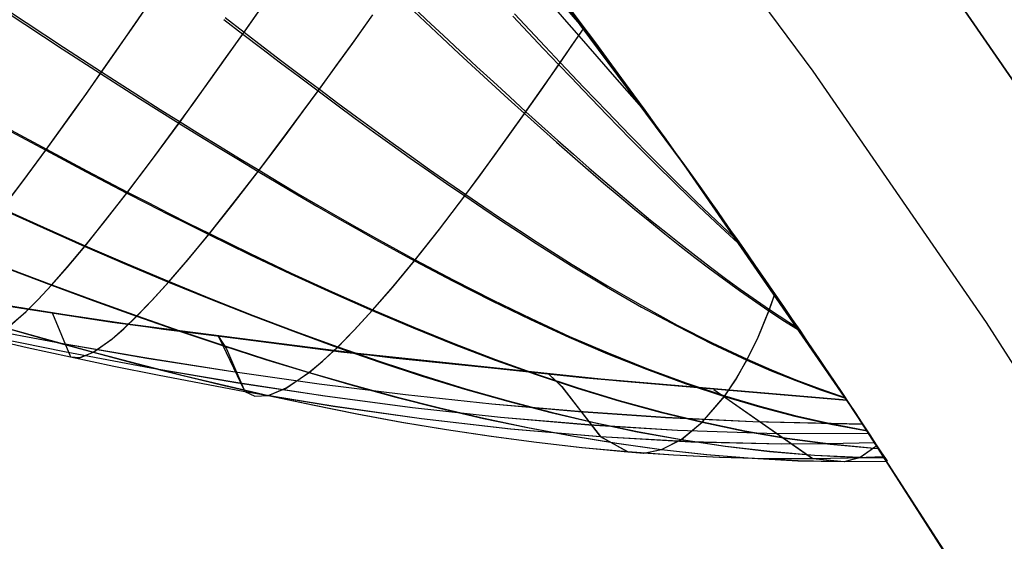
# Model space of a CAD drawing. Header units: millimetres. Extents: x -58 to 58, y -58 to 58.
# Tile 91 of 95: x 40.15 to 46.32, y 29.36 to 32.63. Entities that reach past the tile are written whole.
import ezdxf

# ---------------------------------------------------------------- set-up
doc = ezdxf.new("R2010")
doc.units = ezdxf.units.MM
doc.header["$MEASUREMENT"] = 0
doc.layers.add('Predefinito', color=5, linetype='Continuous')

msp = doc.modelspace()

# ---------------------------------------------------------------- linework, layer by layer
at = {"layer": 'Predefinito'}
for points in [[(20.0352, 52.8284), (21.8467, 52.1054), (23.6321, 51.3203), (25.3894, 50.474), (27.1165, 49.5676), (28.8112, 48.6021), (30.4716, 47.5787), (32.0957, 46.4986), (33.6815, 45.3631), (35.2272, 44.1735), (36.7309, 42.9313), (38.1908, 41.6379), (39.6052, 40.2949), (40.9725, 38.9038), (42.2909, 37.4664), (43.5589, 35.9844), (44.7749, 34.4595), (45.9377, 32.8935), (47.0457, 31.2883), (48.0976, 29.6458), (49.0922, 27.968)], [(49.0922, 27.968), (48.0976, 29.6458), (47.0457, 31.2883), (45.9377, 32.8935), (44.7749, 34.4595), (43.5589, 35.9844), (42.2909, 37.4664), (40.9725, 38.9038), (39.6052, 40.2949), (38.1908, 41.6379), (36.7309, 42.9313), (35.2272, 44.1735), (33.6815, 45.3631), (32.0957, 46.4986), (30.4716, 47.5787), (28.8112, 48.6021), (27.1165, 49.5676), (25.3894, 50.474), (23.6321, 51.3203), (21.8467, 52.1054), (20.0352, 52.8284)], [(47.2463, 29.1211), (46.213, 30.7345), (45.1246, 32.3113), (43.9825, 33.8496), (42.7879, 35.3475), (41.5423, 36.8033), (40.2473, 38.2153), (38.9043, 39.5817), (37.5149, 40.9009), (36.0808, 42.1714), (34.6037, 43.3916), (33.0854, 44.5602), (31.5276, 45.6756), (29.9323, 46.7366), (28.3013, 47.7419), (26.6365, 48.6903), (24.9401, 49.5807), (23.2139, 50.412), (21.46, 51.1832), (19.6806, 51.8934)], [(19.326, 50.9584), (21.0733, 50.261), (22.7956, 49.5036), (24.4907, 48.6873), (26.1566, 47.813), (27.7913, 46.8817), (29.3929, 45.8945), (30.9595, 44.8526), (32.4892, 43.7573), (33.9802, 42.6098), (35.4307, 41.4116), (36.8389, 40.164), (38.2033, 38.8685), (39.5221, 37.5267), (40.7938, 36.1402), (42.0169, 34.7106), (43.19, 33.2397), (44.3116, 31.7291), (45.3803, 30.1807), (46.395, 28.5964)], [(46.395, 28.5964), (45.3803, 30.1807), (44.3116, 31.7291), (43.19, 33.2397), (42.0169, 34.7106), (40.7938, 36.1402), (39.5221, 37.5267), (38.2033, 38.8685), (36.8389, 40.164), (35.4307, 41.4116), (33.9802, 42.6098), (32.4892, 43.7573), (30.9595, 44.8526), (29.3929, 45.8945), (27.7913, 46.8817), (26.1566, 47.813), (24.4907, 48.6873), (22.7956, 49.5036), (21.0733, 50.261), (19.326, 50.9584)], [(36.3964, 31.5622), (36.9555, 31.4269), (38.1303, 31.1737), (39.3855, 30.9435), (40.727, 30.7358), (42.1616, 30.5505), (43.6959, 30.3875), (45.3364, 30.2467)], [(45.3364, 30.2467), (46.1801, 28.9422), (46.9863, 27.6142), (47.7542, 26.2637)]]:
    msp.add_lwpolyline(points, dxfattribs=at)
at = {"layer": 'Predefinito', "extrusion": (0.617236, 0.786742, 0.007509)}
msp.add_lwpolyline([(-16.7324, 59.6153), (-16.7779, 58.0047), (-17.3081, 49.6096)], dxfattribs=at)
at = {"layer": 'Predefinito', "extrusion": (0.617451, 0.786574, -0.007509)}
msp.add_lwpolyline([(-16.7185, 320.3774), (-16.7641, 321.9893), (-17.2927, 330.36)], dxfattribs=at)
at = {"layer": 'Predefinito', "extrusion": (1, 0, 0)}
for points in [[(30.2467, 60.0045), (30.2467, 320)], [(30.2467, 319.9775), (30.2467, 60.0045)]]:
    msp.add_lwpolyline(points, dxfattribs=at)
at = {"layer": 'Predefinito'}
for points in [[(40.5352, 36.4304, 351.2899), (41.0959, 35.7371, 351.1588), (41.7433, 34.9159, 350.9826), (41.9268, 34.6861, 350.9234), (42.1186, 34.4482, 350.8537), (42.3186, 34.2031, 350.771), (42.4212, 34.0788, 350.7241), (42.5247, 33.9541, 350.6733), (42.6279, 33.8303, 350.6185), (42.73, 33.708, 350.5599), (42.8309, 33.5872, 350.4976), (42.9306, 33.4681, 350.4318), (43.0291, 33.3506, 350.3623), (43.1263, 33.2348, 350.2895), (43.2223, 33.1205, 350.2132), (43.3171, 33.008, 350.1336), (43.4106, 32.8971, 350.0507), (43.5029, 32.788, 349.9646), (43.5939, 32.6806, 349.8754), (43.6837, 32.5749, 349.7831), (43.7627, 32.4821, 349.6982)], [(40.7333, 36.0451, 351.1317), (41.3538, 35.2762, 350.9745), (41.6975, 34.8489, 350.8775), (41.8826, 34.621, 350.8178), (42.0759, 34.3854, 350.7475), (42.2774, 34.1428, 350.6643), (42.3806, 34.0198, 350.6172), (42.4848, 33.8965, 350.5662), (42.5887, 33.7739, 350.5112), (42.6915, 33.6529, 350.4525), (42.7932, 33.5335, 350.3901), (42.8936, 33.4156, 350.3241), (42.9929, 33.2993, 350.2546), (43.091, 33.1847, 350.1817), (43.1879, 33.0716, 350.1054), (43.2835, 32.9602, 350.0258), (43.378, 32.8505, 349.9429), (43.4712, 32.7425, 349.8568), (43.5632, 32.6362, 349.7677), (43.6539, 32.5316, 349.6754), (43.7668, 32.402, 349.5545), (43.8778, 32.2752, 349.4289), (43.9869, 32.1513, 349.2987), (44.094, 32.0305, 349.1639)], [(40.0334, 31.4436, 38.4237), (40.1634, 31.6156, 37.414), (40.3094, 31.8137, 36.4067), (40.4722, 32.0396, 35.4051), (40.5603, 32.1638, 34.9076), (40.6532, 32.2957, 34.4128), (40.7509, 32.4357, 33.9211), (40.8538, 32.5842, 33.4331), (40.962, 32.7415, 32.9492), (41.0759, 32.908, 32.4698), (41.1957, 33.084, 31.9955), (41.3218, 33.27, 31.5268), (41.4546, 33.4664, 31.0643), (41.5945, 33.6736, 30.6086), (41.7419, 33.892, 30.1603), (41.8973, 34.122, 29.7202), (42.0307, 34.3189, 29.3672), (42.1702, 34.5239, 29.0207)], [(40.0371, 31.4484, 341.6066), (40.1678, 31.6214, 342.6177), (40.3144, 31.8206, 343.6263), (40.4781, 32.0479, 344.6289), (40.5666, 32.1727, 345.127), (40.6599, 32.3053, 345.6222), (40.7582, 32.4461, 346.1143), (40.8616, 32.5955, 346.6027), (40.9704, 32.7536, 347.0869), (41.0849, 32.9211, 347.5666), (41.2053, 33.0981, 348.0411), (41.3321, 33.2852, 348.51), (41.4656, 33.4827, 348.9726), (41.6063, 33.691, 349.4284), (41.7545, 33.9107, 349.8766), (41.9109, 34.142, 350.3166), (42.0759, 34.3854, 350.7475), (42.1313, 34.4668, 350.8849)], [(40.0655, 30.6983, 44.5593), (40.185, 30.8007, 42.5706), (40.2598, 30.8753, 41.5732), (40.3456, 30.9674, 40.574), (40.4435, 31.0788, 39.5733), (40.5543, 31.2112, 38.5713), (40.6789, 31.3663, 37.5688), (40.8184, 31.5456, 36.5687), (40.9736, 31.7509, 35.5739), (41.1456, 31.984, 34.5878), (41.2384, 32.1117, 34.099), (41.3359, 32.2472, 33.6136), (41.4383, 32.3908, 33.1319), (41.5459, 32.5429, 32.6545), (41.659, 32.7039, 32.1817), (41.7778, 32.874, 31.714), (41.9027, 33.0537, 31.2519), (42.0341, 33.2435, 30.7959), (42.1723, 33.4436, 30.3467), (42.3179, 33.6546, 29.9047), (42.4431, 33.8361, 29.548), (42.5739, 34.0253, 29.1971)], [(40.0666, 30.6991, 335.4624), (40.1868, 30.8023, 337.4539), (40.2619, 30.8774, 338.4527), (40.3482, 30.9702, 339.4533), (40.4465, 31.0823, 340.4554), (40.5578, 31.2155, 341.4588), (40.6831, 31.3715, 342.4626), (40.8232, 31.5519, 343.464), (40.9792, 31.7584, 344.4599), (41.1521, 31.9928, 345.4469), (41.2453, 32.1212, 345.9362), (41.3432, 32.2575, 346.422), (41.4462, 32.4019, 346.904), (41.5544, 32.5549, 347.3818), (41.668, 32.7168, 347.8549), (41.7875, 32.8879, 348.3228), (41.9131, 33.0686, 348.785), (42.0452, 33.2595, 349.2411), (42.1842, 33.4608, 349.6904), (42.3305, 33.673, 350.1323), (42.4848, 33.8965, 350.5662), (42.5365, 33.9713, 350.7048)], [(45.3364, 30.2467, 320), (43.7939, 30.3782, 319.9959), (42.2469, 30.5406, 319.9957), (40.693, 30.7407, 319.9962), (39.1272, 30.9879, 319.997), (38.3366, 31.1333, 319.9974), (37.549, 31.2941, 319.9976), (36.751, 31.4753, 319.9979), (35.9577, 31.6759, 319.9982), (35.1505, 31.9038, 319.9986), (34.3508, 32.1566, 319.9989), (33.9438, 32.2967, 319.9991), (33.5397, 32.4442, 319.9993), (33.1386, 32.5993, 319.9995), (32.7402, 32.7625, 319.9997), (32.2328, 32.9843, 320), (31.7396, 33.2166, 320.0002)], [(39.7278, 32.905, 34.1694), (40.1791, 32.6045, 34.2776), (40.4135, 32.4508, 34.341), (40.6532, 32.2957, 34.4128), (40.8976, 32.1397, 34.4946), (41.0213, 32.0617, 34.5397), (41.1456, 31.984, 34.5878), (41.2701, 31.9069, 34.6391), (41.3943, 31.8306, 34.6932), (41.5182, 31.7552, 34.7503), (41.6419, 31.6806, 34.8103), (41.7653, 31.6069, 34.8731), (41.8885, 31.5343, 34.9386), (42.0115, 31.4626, 35.007), (42.1342, 31.3919, 35.078), (42.2567, 31.3224, 35.1516), (42.379, 31.254, 35.2279), (42.6232, 31.1207, 35.3881), (42.8664, 30.9924, 35.5583), (43.1089, 30.8696, 35.738), (43.351, 30.7526, 35.927), (43.593, 30.6419, 36.1249), (43.8353, 30.5379, 36.3313), (44.0784, 30.4411, 36.5459), (44.3225, 30.3517, 36.7684), (44.568, 30.2703, 36.9984), (44.7883, 30.2049, 37.2095), (45.0104, 30.1468, 37.4256), (45.2354, 30.0965, 37.6463), (45.4639, 30.0546, 37.8712)], [(39.7354, 32.9161, 345.8659), (40.1863, 32.615, 345.7576), (40.4205, 32.4609, 345.6941), (40.6599, 32.3053, 345.6222), (40.9042, 32.1489, 345.5403), (41.0278, 32.0708, 345.4952), (41.1521, 31.9928, 345.4469), (41.2764, 31.9155, 345.3957), (41.4005, 31.839, 345.3414), (41.5244, 31.7633, 345.2843), (41.648, 31.6885, 345.2242), (41.7713, 31.6147, 345.1614), (41.8944, 31.5418, 345.0957), (42.0172, 31.4699, 345.0273), (42.1398, 31.3991, 344.9562), (42.2622, 31.3293, 344.8824), (42.3844, 31.2607, 344.8061), (42.6283, 31.127, 344.6456), (42.8713, 30.9984, 344.4753), (43.1135, 30.8752, 344.2953), (43.3552, 30.7578, 344.1061), (43.5969, 30.6468, 343.9079), (43.8389, 30.5424, 343.7012), (44.0816, 30.4452, 343.4863), (44.3254, 30.3555, 343.2635), (44.5705, 30.2737, 343.0332), (44.7899, 30.2082, 342.8225), (45.0111, 30.1499, 342.6067), (45.235, 30.0994, 342.3863), (45.4626, 30.0572, 342.1617)], [(42.5829, 32.7196, 31.1088), (42.69, 32.6189, 31.1813), (42.7962, 32.5195, 31.257), (42.9015, 32.4215, 31.3358), (43.006, 32.325, 31.4176), (43.1096, 32.2299, 31.5025), (43.2124, 32.1364, 31.5903), (43.3142, 32.0443, 31.681), (43.4152, 31.9539, 31.7745), (43.5153, 31.865, 31.8709), (43.6145, 31.7777, 31.97), (43.713, 31.6921, 32.0719), (43.8106, 31.6082, 32.1764), (43.9076, 31.526, 32.2835), (44.0039, 31.4456, 32.3932), (44.0996, 31.367, 32.5054), (44.1946, 31.2902, 32.6202), (44.2892, 31.2154, 32.7373), (44.3833, 31.1424, 32.8569), (44.4769, 31.0713, 32.9788), (44.663, 30.9353, 33.2294), (44.8479, 30.8074, 33.4889), (44.9456, 30.743, 33.6301), (45.0431, 30.6811, 33.7735)], [(42.593, 32.7338, 348.9281), (42.6999, 32.6327, 348.8556), (42.8059, 32.533, 348.7799), (42.911, 32.4347, 348.7011), (43.0152, 32.3378, 348.6192), (43.1186, 32.2424, 348.5343), (43.221, 32.1485, 348.4464), (43.3227, 32.0562, 348.3556), (43.4234, 31.9654, 348.262), (43.5232, 31.8762, 348.1656), (43.6221, 31.7886, 348.0664), (43.7202, 31.7027, 347.9645), (43.8176, 31.6185, 347.8599), (43.9142, 31.5361, 347.7527), (44.0102, 31.4554, 347.6429), (44.1055, 31.3765, 347.5306), (44.2002, 31.2995, 347.4158), (44.2944, 31.2243, 347.2985), (44.3881, 31.1511, 347.1789), (44.4814, 31.0798, 347.0569), (44.5742, 31.0104, 346.9326), (44.6667, 30.9431, 346.806), (44.8507, 30.8147, 346.5463), (45.0325, 30.6957, 346.28)], [(43.5708, 32.7389, 30.049), (43.668, 32.6091, 30.1727), (43.7586, 32.4874, 30.2964), (43.8436, 32.3727, 30.4201), (43.9234, 32.2643, 30.5438), (43.9985, 32.1619, 30.6675), (44.0693, 32.0647, 30.7912), (44.1363, 31.9724, 30.9149), (44.1998, 31.8845, 31.0386), (44.2601, 31.8009, 31.1624), (44.3173, 31.7211, 31.2861), (44.3718, 31.6449, 31.4098), (44.4236, 31.572, 31.5335), (44.473, 31.5025, 31.6572), (44.52, 31.436, 31.7809), (44.5648, 31.3724, 31.9046), (44.6076, 31.3116, 32.0284), (44.6483, 31.2534, 32.1521), (44.6872, 31.1978, 32.2758), (44.76, 31.0933, 32.5232), (44.8267, 30.9972, 32.7707), (44.8876, 30.909, 33.0181), (44.9433, 30.8279, 33.2656), (44.9943, 30.7534, 33.513), (45.0411, 30.6848, 33.7605), (45.0842, 30.6213, 34.0079), (45.1241, 30.5625, 34.2553), (45.1611, 30.5078, 34.5028), (45.1954, 30.457, 34.7502), (45.2564, 30.3663, 35.2451), (45.3087, 30.2882, 35.74), (45.3537, 30.2207, 36.2349), (45.3928, 30.162, 36.7302), (45.4266, 30.111, 37.2254), (45.4811, 30.0286, 38.2159), (45.5217, 29.9671, 39.2063), (45.5508, 29.9229, 40.1968), (45.5833, 29.8733, 42.1777), (45.5897, 29.8635, 44.1586), (45.5508, 29.9228, 48.1203), (45.3408, 30.2401, 59.0142), (45.3364, 30.2467, 60.0045)], [(40.3517, 30.7903, 319.9963), (40.4649, 30.5176, 331.4098), (40.5231, 30.5132, 333.3646), (40.6082, 30.5477, 335.3295), (40.7259, 30.6313, 337.3033), (40.7989, 30.6949, 338.293), (40.8823, 30.7751, 339.2844), (40.977, 30.8732, 340.2773), (41.0837, 30.9909, 341.2715), (41.2033, 31.1299, 342.2661), (41.3367, 31.2914, 343.2584), (41.4845, 31.4771, 344.2454), (41.648, 31.6885, 345.2242), (41.7358, 31.8045, 345.7096), (41.8281, 31.9278, 346.1919), (41.9249, 32.0585, 346.6706), (42.0264, 32.1971, 347.1454), (42.133, 32.3438, 347.6159), (42.2447, 32.499, 348.0817), (42.362, 32.663, 348.5423)], [(40.3517, 30.7903, 60.0034), (40.4645, 30.5178, 48.6062), (40.5224, 30.5131, 46.6541), (40.6071, 30.5471, 44.6919), (40.7242, 30.6299, 42.721), (40.7969, 30.6931, 41.7327), (40.8799, 30.7726, 40.7426), (40.9741, 30.8701, 39.7511), (41.0803, 30.9871, 38.7583), (41.1994, 31.1252, 37.7651), (41.3321, 31.2858, 36.774), (41.4792, 31.4703, 35.7881), (41.6419, 31.6806, 34.8103), (41.7293, 31.7959, 34.3253), (41.8211, 31.9185, 33.8435), (41.9175, 32.0485, 33.3651), (42.0185, 32.1862, 32.8907), (42.1245, 32.3321, 32.4205), (42.2357, 32.4864, 31.9549), (42.3524, 32.6495, 31.4945)], [(41.427, 32.6343, 32.6035), (41.5459, 32.5429, 32.6545), (41.6649, 32.4522, 32.7088), (41.7833, 32.3625, 32.7663), (41.9012, 32.2738, 32.8269), (42.0185, 32.1862, 32.8907), (42.1353, 32.0997, 32.9575), (42.2516, 32.0143, 33.0272), (42.3673, 31.9301, 33.1), (42.4826, 31.847, 33.1756), (42.5973, 31.7652, 33.2541), (42.7116, 31.6846, 33.3354), (42.8253, 31.6053, 33.4194), (42.9386, 31.5274, 33.5062), (43.0514, 31.4508, 33.5956), (43.1637, 31.3756, 33.6877), (43.2755, 31.3019, 33.7824), (43.3869, 31.2298, 33.8795), (43.6085, 31.0901, 34.0814), (43.8292, 30.957, 34.2928), (44.0491, 30.8309, 34.5136), (44.2689, 30.712, 34.7432), (44.4887, 30.6009, 34.9815), (44.7092, 30.4977, 35.228), (44.8624, 30.4312, 35.4033), (45.0164, 30.369, 35.5822), (45.1716, 30.3114, 35.7643), (45.3286, 30.2584, 35.9494)], [(41.4355, 32.6466, 347.4328), (41.5544, 32.5549, 347.3818), (41.6732, 32.4639, 347.3275), (41.7915, 32.3739, 347.2699), (41.9092, 32.285, 347.2092), (42.0264, 32.1971, 347.1454), (42.1431, 32.1103, 347.0786), (42.2592, 32.0246, 347.0087), (42.3748, 31.9401, 346.9359), (42.4899, 31.8568, 346.8602), (42.6044, 31.7747, 346.7816), (42.7185, 31.6939, 346.7003), (42.8321, 31.6143, 346.6161), (42.9452, 31.5361, 346.5293), (43.0578, 31.4593, 346.4397), (43.1699, 31.3839, 346.3476), (43.2815, 31.31, 346.2528), (43.3926, 31.2376, 346.1555), (43.6139, 31.0974, 345.9535), (43.834, 30.9639, 345.7418), (44.0535, 30.8373, 345.5208), (44.2727, 30.718, 345.2909), (44.492, 30.6064, 345.0523), (44.7119, 30.5028, 344.8056), (44.8635, 30.4365, 344.6314), (45.0157, 30.3745, 344.4539), (45.1692, 30.3169, 344.2732), (45.3245, 30.2639, 344.0894)], [(43.2407, 32.6555, 30.5294), (43.3378, 32.5522, 30.6152), (43.4339, 32.4505, 30.7041), (43.5288, 32.3506, 30.796), (43.6058, 32.2698, 30.8735), (43.682, 32.1902, 30.9531), (43.8324, 32.0346, 31.1178), (43.9799, 31.8837, 31.2901), (44.1248, 31.7378, 31.4697), (44.2672, 31.5969, 31.6563), (44.4073, 31.4613, 31.8498), (44.5452, 31.3311, 32.05), (44.681, 31.2063, 32.2565)], [(43.2512, 32.6702, 349.5077), (43.348, 32.5666, 349.4218), (43.4437, 32.4646, 349.3329), (43.5383, 32.3643, 349.241), (43.6864, 32.2082, 349.0888), (43.8317, 32.0566, 348.9293), (43.9743, 31.9095, 348.7627), (44.1145, 31.767, 348.5893), (44.2522, 31.6293, 348.4092), (44.3877, 31.4965, 348.2226), (44.5211, 31.3687, 348.0298), (44.6525, 31.2461, 347.8308)], [(45.3364, 30.2467, 320), (45.3768, 30.1859, 323.7351), (45.5864, 29.8685, 334.9478), (45.59, 29.8631, 336.8186), (45.5735, 29.8881, 338.6895), (45.5302, 29.954, 340.5561), (45.4953, 30.0071, 341.4895), (45.4485, 30.0779, 342.4228), (45.3869, 30.1707, 343.3569), (45.3492, 30.2274, 343.824), (45.306, 30.292, 344.291), (45.2565, 30.366, 344.7581), (45.1991, 30.4513, 345.2251), (45.1326, 30.5498, 345.6922), (45.0955, 30.6045, 345.9257), (45.0556, 30.6632, 346.1592), (45.0126, 30.7263, 346.393), (44.9661, 30.7944, 346.6267), (44.9156, 30.868, 346.8604), (44.8607, 30.9478, 347.0942), (44.8009, 31.0343, 347.3279), (44.7358, 31.128, 347.5616), (44.6649, 31.2296, 347.7954), (44.5878, 31.3396, 348.0291), (44.5467, 31.3979, 348.146), (44.5038, 31.4588, 348.2628), (44.4588, 31.5222, 348.3797), (44.4117, 31.5885, 348.4966), (44.3624, 31.6578, 348.6134), (44.3105, 31.7303, 348.7303), (44.2561, 31.8062, 348.8471), (44.1989, 31.8855, 348.964), (44.1389, 31.9686, 349.0808), (44.0756, 32.0558, 349.1977), (44.009, 32.1472, 349.3146), (43.9386, 32.2433, 349.4314), (43.8642, 32.3445, 349.5483), (43.7854, 32.451, 349.6651), (43.7026, 32.5625, 349.7819), (43.612, 32.6837, 349.8988)], [(41.3946, 30.6453, 319.9959), (41.5596, 30.3015, 331.1526), (41.6222, 30.2722, 333.0639), (41.7072, 30.2765, 334.9838), (41.8191, 30.3229, 336.9112), (41.9626, 30.4208, 338.8451), (42.0477, 30.4923, 339.8142), (42.1424, 30.5805, 340.7845), (42.2473, 30.6869, 341.7553), (42.3628, 30.8126, 342.7241), (42.4895, 30.9588, 343.6884), (42.6283, 31.127, 344.6456), (42.7798, 31.3188, 345.5934), (42.9452, 31.5361, 346.5293), (43.0334, 31.655, 346.992), (43.1256, 31.7811, 347.4509), (43.2219, 31.9147, 347.9055), (43.3227, 32.0562, 348.3556), (43.428, 32.2059, 348.8009), (43.5383, 32.3643, 349.241), (43.6889, 32.5825, 349.8018)], [(41.3946, 30.6453, 60.0037), (41.4432, 30.5683, 56.3579), (41.5592, 30.3018, 48.863), (41.6215, 30.2723, 46.9544), (41.7061, 30.2762, 45.0371), (41.8175, 30.322, 43.1124), (41.9604, 30.4191, 41.1813), (42.0451, 30.49, 40.2136), (42.1394, 30.5776, 39.2446), (42.2438, 30.6833, 38.2751), (42.3588, 30.8082, 37.3075), (42.485, 30.9535, 36.3444), (42.6232, 31.1207, 35.3881), (42.774, 31.3113, 34.4413), (42.9386, 31.5274, 33.5062), (43.0264, 31.6455, 33.0438), (43.1182, 31.7709, 32.5853), (43.214, 31.9037, 32.1309), (43.3142, 32.0443, 31.681), (43.4191, 32.1932, 31.2359), (43.5288, 32.3506, 30.796), (43.6073, 32.464, 30.4966), (43.6884, 32.5818, 30.1999)], [(33.7432, 32.3687, 60.0017), (34.4812, 32.1133, 60.0019), (35.2267, 31.8811, 60.0021), (35.9615, 31.6747, 60.0023), (36.7013, 31.4871, 60.0025), (37.4256, 31.3208, 60.0027), (38.1525, 31.1692, 60.0029), (39.6145, 30.9054, 60.0033), (41.0483, 30.6912, 60.0036), (42.4871, 30.5131, 60.0039), (43.9105, 30.3672, 60.0042), (45.3364, 30.2467, 60.0045)], [(40.0601, 31.9484, 36.3399), (40.3094, 31.8137, 36.4067), (40.5624, 31.6792, 36.4825), (40.8184, 31.5456, 36.5687), (40.9468, 31.4796, 36.6159), (41.0753, 31.4142, 36.666), (41.2037, 31.3496, 36.7187), (41.3321, 31.2858, 36.774), (41.5888, 31.1606, 36.8925), (41.8454, 31.039, 37.0212), (42.102, 30.9214, 37.1596), (42.3588, 30.8082, 37.3075), (42.6155, 30.6996, 37.4645), (42.8723, 30.5962, 37.6303), (43.1293, 30.4983, 37.8045), (43.3869, 30.4065, 37.9869), (43.6454, 30.3211, 38.177), (43.9051, 30.2425, 38.3746), (44.1662, 30.1713, 38.5792), (44.4291, 30.1079, 38.7906), (44.6939, 30.0527, 39.0083), (44.9612, 30.0066, 39.2317), (45.2318, 29.9703, 39.46), (45.5066, 29.9445, 39.6927), (45.538, 29.9423, 39.7193)], [(40.0653, 31.9557, 343.6931), (40.3144, 31.8206, 343.6263), (40.5674, 31.6858, 343.5503), (40.8232, 31.5519, 343.464), (40.9516, 31.4857, 343.4167), (41.08, 31.4202, 343.3666), (41.2083, 31.3554, 343.3138), (41.3367, 31.2914, 343.2584), (41.5932, 31.1659, 343.1397), (41.8497, 31.044, 343.0108), (42.1062, 30.9261, 342.8722), (42.3628, 30.8126, 342.7241), (42.6193, 30.7037, 342.5669), (42.8759, 30.6, 342.4009), (43.1327, 30.5019, 342.2264), (43.3901, 30.4097, 342.0438), (43.6484, 30.3241, 341.8534), (43.9078, 30.2453, 341.6555), (44.1687, 30.1738, 341.4505), (44.4314, 30.1101, 341.2388), (44.6959, 30.0546, 341.0208), (44.963, 30.0083, 340.7971), (45.2334, 29.9717, 340.5684), (45.508, 29.9457, 340.3354), (45.5376, 29.9436, 340.3102)], [(36.2048, 31.7003, 48.1353), (37.2604, 31.3577, 48.2221), (38.3178, 31.0489, 48.3151), (38.8506, 30.9051, 48.3667), (39.3862, 30.7684, 48.4287), (39.6548, 30.7028, 48.4654), (39.9237, 30.6392, 48.507), (40.1935, 30.5775, 48.554), (40.4645, 30.5178, 48.6062), (40.7366, 30.4601, 48.6634), (41.0098, 30.4048, 48.7255), (41.5592, 30.3018, 48.863), (42.1119, 30.2103, 49.0171), (42.6677, 30.1316, 49.1859), (43.2268, 30.0671, 49.3676), (43.7897, 30.0183, 49.5605), (44.3566, 29.9865, 49.7627), (44.9279, 29.9735, 49.9714), (45.2155, 29.9746, 50.0775), (45.5124, 29.9814, 50.1871)], [(36.2053, 31.7009, 331.8812), (37.2609, 31.3581, 331.7944), (38.3182, 31.0492, 331.7012), (38.8509, 30.9052, 331.6495), (39.3866, 30.7684, 331.5875), (39.6551, 30.7028, 331.5507), (39.924, 30.6392, 331.5091), (40.1939, 30.5774, 331.462), (40.4649, 30.5176, 331.4098), (40.737, 30.4599, 331.3524), (41.0102, 30.4046, 331.2903), (41.5596, 30.3015, 331.1526), (42.1124, 30.2098, 330.9983), (42.6682, 30.1311, 330.8293), (43.2274, 30.0666, 330.6473), (43.7904, 30.0177, 330.454), (44.3573, 29.986, 330.2516), (44.9287, 29.973, 330.0425), (45.2163, 29.9741, 329.9363), (45.5119, 29.9809, 329.827)], [(36.1583, 31.6419, 50.1449), (37.2206, 31.3212, 50.2198), (38.2834, 31.0352, 50.2998), (38.8172, 30.9033, 50.3439), (39.3527, 30.7785, 50.3966), (39.8889, 30.6613, 50.4628), (40.4276, 30.5514, 50.5463), (40.9696, 30.4495, 50.6462), (41.5146, 30.3564, 50.7611), (42.0619, 30.2732, 50.8894), (42.6112, 30.201, 51.0293), (43.1627, 30.1406, 51.1794), (43.7168, 30.093, 51.338), (44.2739, 30.059, 51.5035), (44.8343, 30.0399, 51.6736), (45.4746, 30.0379, 51.8693)], [(36.1585, 31.6421, 329.8688), (37.2208, 31.3214, 329.7938), (38.2835, 31.0352, 329.7137), (38.8174, 30.9032, 329.6695), (39.3529, 30.7784, 329.6168), (39.8891, 30.6611, 329.5505), (40.4278, 30.5511, 329.4669), (40.9698, 30.4491, 329.3668), (41.5149, 30.3559, 329.2517), (42.0622, 30.2727, 329.1234), (42.6115, 30.2005, 328.9832), (43.1631, 30.1401, 328.8329), (43.7173, 30.0924, 328.674), (44.2744, 30.0585, 328.5083), (44.8349, 30.0394, 328.3379), (45.4749, 30.0375, 328.1421)], [(36.1349, 31.6133, 52.1423), (37.2016, 31.3124, 52.2044), (38.2672, 31.0467, 52.2704), (38.8012, 30.9252, 52.3067), (39.3358, 30.811, 52.3497), (39.8703, 30.704, 52.4036), (40.4061, 30.604, 52.4711), (40.9441, 30.5112, 52.5516), (41.4839, 30.4262, 52.6438), (42.0246, 30.3498, 52.7463), (42.5661, 30.2824, 52.8577), (43.1087, 30.2244, 52.9767), (43.6526, 30.1765, 53.102), (44.1984, 30.139, 53.232), (44.7464, 30.1128, 53.3649), (45.4355, 30.0972, 53.5324)], [(36.135, 31.6134, 327.8685), (37.2016, 31.3124, 327.8064), (38.2673, 31.0466, 327.7403), (38.8012, 30.925, 327.704), (39.3358, 30.8107, 327.6609), (39.8704, 30.7037, 327.607), (40.4062, 30.6036, 327.5394), (40.9443, 30.5108, 327.4587), (41.484, 30.4258, 327.3664), (42.0248, 30.3493, 327.2638), (42.5664, 30.2819, 327.1522), (43.109, 30.224, 327.033), (43.653, 30.176, 326.9076), (44.1988, 30.1385, 326.7774), (44.7469, 30.1124, 326.6443), (45.436, 30.0969, 326.4765)], [(40.0334, 31.4436, 38.4237), (40.2927, 31.3267, 38.4928), (40.5543, 31.2112, 38.5713), (40.817, 31.0978, 38.6599), (41.0803, 30.9871, 38.7583), (41.3442, 30.8794, 38.8664), (41.6086, 30.775, 38.9836), (41.8737, 30.6743, 39.1098), (42.1394, 30.5776, 39.2446), (42.4057, 30.4854, 39.3876), (42.6724, 30.398, 39.5386), (42.94, 30.316, 39.6973), (43.2084, 30.2396, 39.8632), (43.4781, 30.1693, 40.0361), (43.7491, 30.1056, 40.2157), (44.0218, 30.0488, 40.4016), (44.2963, 29.9994, 40.5935), (44.5727, 29.9579, 40.7909), (44.8514, 29.925, 40.9933), (45.133, 29.9013, 41.2), (45.418, 29.8876, 41.4105), (45.5758, 29.8845, 41.5272)], [(40.0371, 31.4484, 341.6066), (40.2963, 31.3312, 341.5374), (40.5578, 31.2155, 341.4588), (40.8205, 31.1019, 341.3701), (41.0837, 30.9909, 341.2715), (41.3475, 30.883, 341.1633), (41.6118, 30.7783, 341.0459), (41.8768, 30.6774, 340.9195), (42.1424, 30.5805, 340.7845), (42.4085, 30.4881, 340.6413), (42.6752, 30.4005, 340.49), (42.9426, 30.3182, 340.3312), (43.2109, 30.2416, 340.165), (43.4804, 30.1711, 339.9918), (43.7513, 30.1072, 339.812), (44.0239, 30.0502, 339.6258), (44.2982, 30.0007, 339.4336), (44.5746, 29.959, 339.2359), (44.8531, 29.9259, 339.0332), (45.1346, 29.9021, 338.8261), (45.4194, 29.8882, 338.6153), (45.5761, 29.885, 338.4992)], [(40.0803, 31.0681, 40.5033), (40.3456, 30.9674, 40.574), (40.6123, 30.8688, 40.6538), (40.8799, 30.7726, 40.7426), (41.1485, 30.6793, 40.8401), (41.4181, 30.589, 40.9459), (41.6887, 30.5022, 41.0597), (41.9604, 30.4191, 41.1813), (42.233, 30.3403, 41.3103), (42.5063, 30.2659, 41.4464), (42.7807, 30.1966, 41.5893), (43.0562, 30.1325, 41.7387), (43.333, 30.0742, 41.8944), (43.6113, 30.0219, 42.0558), (43.8912, 29.9762, 42.2229), (44.1729, 29.9373, 42.3952), (44.4564, 29.9057, 42.5724), (44.742, 29.8821, 42.7539), (45.03, 29.8669, 42.9391), (45.3208, 29.8608, 43.1276), (45.5896, 29.8637, 43.3024)], [(40.0829, 31.0711, 339.5241), (40.3482, 30.9702, 339.4533), (40.6147, 30.8714, 339.3733), (40.8823, 30.7751, 339.2844), (41.1509, 30.6815, 339.1868), (41.4204, 30.591, 339.0809), (41.691, 30.504, 338.9669), (41.9626, 30.4208, 338.8451), (42.2351, 30.3418, 338.7159), (42.5084, 30.2673, 338.5796), (42.7827, 30.1978, 338.4365), (43.0581, 30.1336, 338.2868), (43.3348, 30.0751, 338.131), (43.613, 30.0227, 337.9692), (43.8929, 29.9769, 337.8019), (44.1745, 29.9379, 337.6293), (44.458, 29.9062, 337.4519), (44.7435, 29.8824, 337.2701), (45.0314, 29.8672, 337.0846), (45.3221, 29.861, 336.8958), (45.5899, 29.8638, 336.7214)], [(43.4673, 30.4098, 60.0039), (43.5476, 30.3314, 56.5834), (43.7897, 30.0183, 49.5605), (43.9605, 29.9237, 45.9867), (44.061, 29.9142, 44.1929), (44.1729, 29.9373, 42.3952), (44.2963, 29.9994, 40.5935), (44.4291, 30.1079, 38.7906), (44.568, 30.2703, 36.9984), (44.6386, 30.375, 36.1099), (44.7092, 30.4977, 35.228), (44.7792, 30.6408, 34.3539), (44.8479, 30.8074, 33.4889), (44.8856, 30.9117, 33.011)], [(43.4673, 30.4098, 319.9956), (43.5477, 30.3312, 323.4211), (43.7904, 30.0177, 330.454), (43.9615, 29.9234, 334.0329), (44.0623, 29.9142, 335.8291), (44.1745, 29.9379, 337.6293), (44.2982, 30.0007, 339.4336), (44.4314, 30.1101, 341.2388), (44.5705, 30.2737, 343.0332), (44.6412, 30.3792, 343.9228), (44.7119, 30.5028, 344.8056), (44.7819, 30.6469, 345.6805), (44.8507, 30.8147, 346.5463), (44.8855, 30.9114, 346.9875)], [(40.0655, 30.6983, 44.5593), (40.3356, 30.6216, 44.622), (40.6071, 30.5471, 44.6919), (40.8799, 30.4751, 44.7686), (41.154, 30.4057, 44.8519), (41.4294, 30.3393, 44.9415), (41.7061, 30.2762, 45.0371), (41.9839, 30.2167, 45.1385), (42.2626, 30.161, 45.2453), (42.5424, 30.1094, 45.3574), (42.8234, 30.0622, 45.4744), (43.1056, 30.0198, 45.5961), (43.3891, 29.9824, 45.7222), (43.6741, 29.9503, 45.8525), (43.9605, 29.9237, 45.9867), (44.2483, 29.903, 46.1244), (44.5377, 29.8886, 46.2652), (44.8288, 29.8809, 46.4087), (45.1218, 29.8802, 46.5545), (45.3452, 29.8846, 46.6663), (45.5699, 29.8935, 46.7789)], [(40.0666, 30.6991, 335.4624), (40.3367, 30.6223, 335.3995), (40.6082, 30.5477, 335.3295), (40.881, 30.4756, 335.2527), (41.1551, 30.4061, 335.1693), (41.4305, 30.3397, 335.0796), (41.7072, 30.2765, 334.9838), (41.9849, 30.2168, 334.8823), (42.2637, 30.161, 334.7753), (42.5435, 30.1094, 334.6631), (42.8245, 30.0622, 334.5459), (43.1067, 30.0197, 334.424), (43.3902, 29.9822, 334.2977), (43.6751, 29.95, 334.1673), (43.9615, 29.9234, 334.0329), (44.2494, 29.9027, 333.895), (44.5388, 29.8883, 333.7539), (44.8299, 29.8806, 333.6102), (45.1229, 29.8799, 333.4642), (45.3454, 29.8842, 333.3527), (45.5691, 29.8931, 333.2404)], [(44.5013, 30.3144, 60.0043), (44.5982, 30.2469, 56.7095), (45.1218, 29.8802, 46.5545), (45.3208, 29.8608, 43.1276), (45.418, 29.8876, 41.4105), (45.5248, 29.9624, 39.2979)], [(44.5013, 30.3144, 319.9973), (44.5984, 30.2467, 323.2958), (45.1229, 29.8799, 333.4642), (45.3221, 29.861, 336.8958), (45.4194, 29.8882, 338.6153), (45.525, 29.9626, 340.7059)]]:
    msp.add_polyline3d(points, dxfattribs=at)

doc.saveas('drawing.dxf')
